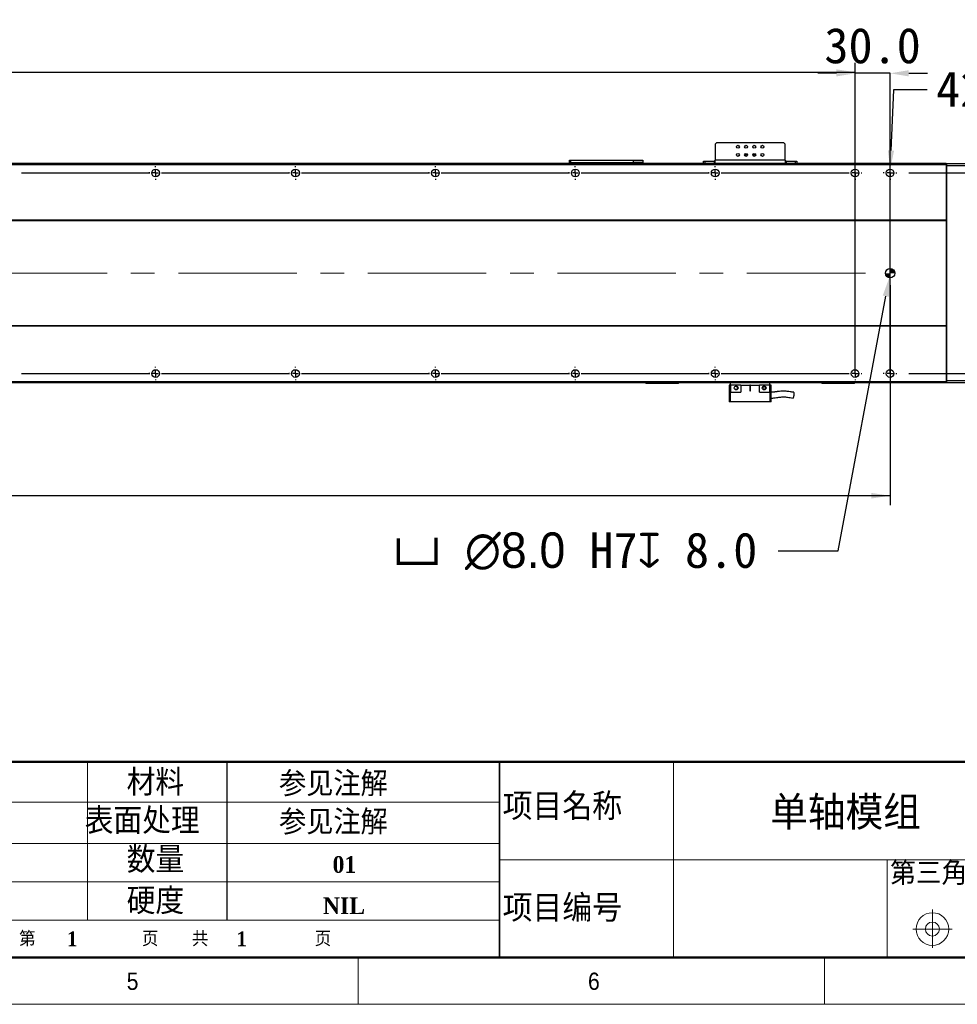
# Model space of a CAD drawing. Header units: millimetres. Extents: x 40 to 3331, y 40 to 2336.
# Tile 6 of 12: x 1790 to 2594, y 40 to 884. Entities that reach past the tile are written whole.
import ezdxf

# ---------------------------------------------------------------- set-up
doc = ezdxf.new("R2010")
doc.units = ezdxf.units.MM
doc.header["$LTSCALE"] = 8
doc.header["$PDSIZE"] = -1
doc.linetypes.add('CENTERX2', pattern=[20.32, 12.7, -2.54, 2.54, -2.54])
doc.layers.add('DIMNS', color=7, linetype='Continuous')
doc.styles.add('SLDTEXTSTYLE0', font='Gothic.ttf', dxfattribs={"width": 0.913})
doc.styles.add('SLDTEXTSTYLE1', font='timesbd.ttf', dxfattribs={"width": 0.933})
doc.styles.add('SLDTEXTSTYLE2', font='txt', dxfattribs={"bigfont": 'bigfont'})
doc.styles.add('SLDTEXTSTYLE3', font='txt', dxfattribs={"bigfont": 'bigfont'})
doc.styles.add('SLDTEXTSTYLE6', font='timesbd.ttf', dxfattribs={"width": 0.933, "bigfont": 'bigfont'})
doc.styles.add('SLDTEXTSTYLE7', font='txt')
doc.styles.add('SLDTEXTSTYLE8', font='txt', dxfattribs={"bigfont": 'bigfont'})
doc.dimstyles.new('SLDDIMSTYLE0', dxfattribs={"dimtxt": 30.4, "dimasz": 16, "dimexe": 0, "dimexo": 0.0625, "dimgap": 7.6, "dimtad": 2, "dimdec": 1, "dimrnd": 1e-09, "dimzin": 4, "dimdsep": 46, "dimtxsty": 'SLDTEXTSTYLE7', "dimsah": 1, "dimcen": 0.09, "dimadec": 0, "dimazin": 1, "dimtfac": 1, "dimtdec": 1, "dimtmove": 0, "dimatfit": 0, "dimfxl": 0, "dimfrac": 2, "dimtolj": 1, "dimtzin": 12, "dimarcsym": 0})
doc.dimstyles.new('SLDDIMSTYLE1', dxfattribs={"dimtxt": 30.4, "dimasz": 16, "dimexe": 0, "dimexo": 0.0625, "dimgap": 7.6, "dimtad": 2, "dimdec": 1, "dimrnd": 1e-09, "dimzin": 4, "dimdsep": 46, "dimtxsty": 'SLDTEXTSTYLE7', "dimsah": 1, "dimcen": 0.09, "dimadec": 0, "dimazin": 1, "dimtfac": 1, "dimtdec": 1, "dimtofl": 0, "dimtmove": 0, "dimatfit": 3, "dimfxl": 0, "dimfrac": 2, "dimtolj": 1, "dimtzin": 12, "dimarcsym": 0})
doc.dimstyles.new('SLDDIMSTYLE5', dxfattribs={"dimtxt": 30.4, "dimasz": 16, "dimexe": 0, "dimexo": 0.0625, "dimgap": 7.6, "dimtad": 0, "dimtih": 1, "dimtoh": 1, "dimdec": 1, "dimrnd": 1e-09, "dimzin": 4, "dimdsep": 46, "dimtxsty": 'SLDTEXTSTYLE7', "dimsah": 1, "dimcen": 0, "dimadec": 0, "dimazin": 1, "dimtfac": 1, "dimtdec": 1, "dimtofl": 0, "dimtmove": 0, "dimatfit": 3, "dimfxl": 0, "dimfrac": 2, "dimtolj": 1, "dimtzin": 12, "dimarcsym": 0})
doc.dimstyles.new('SLDDIMSTYLE8', dxfattribs={"dimtxt": 30.4, "dimasz": 16, "dimexe": 0, "dimexo": 0.0625, "dimgap": 7.6, "dimtad": 0, "dimtih": 1, "dimtoh": 1, "dimdec": 1, "dimrnd": 1e-09, "dimzin": 12, "dimdsep": 46, "dimtxsty": 'SLDTEXTSTYLE7', "dimsah": 1, "dimcen": 0, "dimadec": 0, "dimazin": 3, "dimtfac": 1, "dimtdec": 1, "dimtofl": 0, "dimtmove": 0, "dimatfit": 3, "dimfxl": 0, "dimfrac": 2, "dimtolj": 1, "dimtzin": 12, "dimarcsym": 0})

# ---------------------------------------------------------------- blocks, each defined once
blk = doc.blocks.new('_D_23')
at = {"layer": 'DIMNS'}
for p, q in [((316.35, 650.27), (316.35, 468.17)), ((2536.35, 656.81), (2536.35, 468.17)), ((2536.35, 476.17), (316.35, 476.17))]:
    blk.add_line(p, q, dxfattribs=at)
for points in [[(316.35, 476.17), (332.35, 473.77), (332.35, 478.57)], [(2536.35, 476.17), (2520.35, 478.57), (2520.35, 473.77)]]:
    blk.add_solid(points, dxfattribs=at)
at = {"layer": 'DIMNS', "insert": (1359.64, 516.06), "char_height": 30.4, "attachment_point": 1, "style": 'SLDTEXTSTYLE7'}
blk.add_mtext('2220.0', dxfattribs=at)
blk = doc.blocks.new('_D_24')
at = {"layer": 'Defpoints', "color": 0}
for p in [(2537.08, 670.9), (2535.61, 663.04)]:
    blk.add_point(p, dxfattribs=at)
at = {"layer": 'DIMNS', "color": 0, "lineweight": -2}
for p, q in [((2491.9, 428.91), (2532.68, 647.31)), ((2440.35, 428.91), (2491.9, 428.91))]:
    blk.add_line(p, q, dxfattribs=at)
at = {"layer": 'DIMNS', "color": 0}
blk.add_solid([(2530.06, 647.8), (2535.3, 646.82), (2535.61, 663.04)], dxfattribs=at)
at = {"layer": 'DIMNS', "color": 0, "insert": (2110.47, 444.69), "char_height": 30.4, "attachment_point": 1, "style": 'SLDTEXTSTYLE7'}
blk.add_mtext('\\A1;{\\fGDT|b0|i0|c134|p2;v} {\\fMS PGothic|b0|i0|c128|p34;∅8.0} H7{\\fGDT|b0|i0|c134|p2;x} 8.0', dxfattribs=at)
blk = doc.blocks.new('_D_26')
at = {"layer": 'Defpoints', "color": 0}
for p in [(2536.48, 756.27), (2536.21, 749.67)]:
    blk.add_point(p, dxfattribs=at)
at = {"layer": 'DIMNS', "color": 0, "lineweight": -2}
for p, q in [((2539.25, 824.4), (2537.13, 772.26)), ((2568.22, 824.4), (2539.25, 824.4))]:
    blk.add_line(p, q, dxfattribs=at)
at = {"layer": 'DIMNS', "color": 0}
blk.add_solid([(2534.47, 772.36), (2539.8, 772.15), (2536.48, 756.27)], dxfattribs=at)
at = {"layer": 'DIMNS', "color": 0, "insert": (2575.82, 840.11), "char_height": 30.4, "attachment_point": 1, "style": 'SLDTEXTSTYLE7'}
blk.add_mtext('\\A1;42X {\\fMS PGothic|b0|i0|c128|p34;∅6.6} THROUGH HOLE', dxfattribs=at)
blk = doc.blocks.new('_D_27')
at = {"layer": 'DIMNS'}
for p, q in [((2552.35, 752.97), (2692.35, 752.97)), ((2684.35, 752.97), (2684.35, 580.97)), ((2552.35, 580.97), (2692.35, 580.97))]:
    blk.add_line(p, q, dxfattribs=at)
for points in [[(2684.35, 752.97), (2681.95, 736.97), (2686.75, 736.97)], [(2684.35, 580.97), (2686.75, 596.97), (2681.95, 596.97)]]:
    blk.add_solid(points, dxfattribs=at)
at = {"layer": 'DIMNS', "insert": (2644.46, 625.8), "char_height": 30.4, "attachment_point": 1, "rotation": 90, "style": 'SLDTEXTSTYLE7'}
blk.add_mtext('172.0', dxfattribs=at)
blk = doc.blocks.new('_D_28')
at = {"layer": 'DIMNS'}
for p, q in [((346.35, 768.97), (346.35, 847.43)), ((2506.35, 768.97), (2506.35, 847.43)), ((346.35, 839.43), (2506.35, 839.43))]:
    blk.add_line(p, q, dxfattribs=at)
for points in [[(346.35, 839.43), (362.35, 837.03), (362.35, 841.83)], [(2506.35, 839.43), (2490.35, 841.83), (2490.35, 837.03)]]:
    blk.add_solid(points, dxfattribs=at)
at = {"layer": 'DIMNS', "char_height": 30.4, "attachment_point": 1}
for s, insert, style in [('2160.0', (1169.33, 879.31), 'SLDTEXTSTYLE7'), ('=18×120.0（PITCH）', (1288.14, 879.31), 'SLDTEXTSTYLE8')]:
    blk.add_mtext(s, dxfattribs=dict(at, insert=insert, style=style))
blk = doc.blocks.new('_D_29')
at = {"layer": 'Defpoints', "color": 0}
for p in [(2506.35, 838.43), (2506.35, 580.97), (2536.35, 580.97)]:
    blk.add_point(p, dxfattribs=at)
at = {"layer": 'DIMNS', "color": 0, "lineweight": -2}
for p, q in [((2490.35, 838.43), (2474.35, 838.43)), ((2506.35, 581.03), (2506.35, 838.43)), ((2536.35, 838.43), (2506.35, 838.43)), ((2536.35, 581.03), (2536.35, 838.43)), ((2552.35, 838.43), (2568.35, 838.43))]:
    blk.add_line(p, q, dxfattribs=at)
at = {"layer": 'DIMNS', "color": 0}
for points in [[(2490.35, 841.1), (2490.35, 835.77), (2506.35, 838.43)], [(2552.35, 841.1), (2552.35, 835.77), (2536.35, 838.43)]]:
    blk.add_solid(points, dxfattribs=at)
at = {"layer": 'DIMNS', "color": 0, "insert": (2521.35, 877.45), "char_height": 30.4, "attachment_point": 2, "style": 'SLDTEXTSTYLE7'}
blk.add_mtext('\\A1;30.0', dxfattribs=at)
blk = doc.blocks.new('SW_CENTERMARKSYMBOL_8')
at = {"layer": 'DIMNS', "color": 0}
for p, q in [((1440, 5.08), (1440, 5.84)), ((1440, 0), (1440, 2.54)), ((1440, 0), (1440, 2.54)), ((1440, 0), (1440, 2.54)), ((1440, 0), (1440, 2.54)), ((1440, 0), (1440, 2.54)), ((1440, 0), (1440, 2.54)), ((1560, 5.08), (1560, 5.84)), ((1560, 0), (1560, 2.54)), ((1560, 0), (1560, 2.54)), ((1560, 0), (1560, 2.54)), ((1560, 0), (1560, 2.54)), ((1560, 0), (1560, 2.54)), ((1680, 5.08), (1680, 5.84)), ((1680, 0), (1680, 2.54)), ((1680, 0), (1680, 2.54)), ((1680, 0), (1680, 2.54)), ((1680, 0), (1680, 2.54)), ((1800, 5.08), (1800, 5.84)), ((1800, 0), (1800, 2.54)), ((1800, 0), (1800, 2.54)), ((1800, 0), (1800, 2.54)), ((1920, 5.08), (1920, 5.84)), ((1920, 0), (1920, 2.54)), ((1920, 0), (1920, 2.54)), ((2040, 5.08), (2040, 5.84)), ((2040, 0), (2040, 2.54)), ((1325.08, 0), (1325.84, 0)), ((1325.08, 0), (1325.84, 0)), ((1325.08, 0), (1434.92, 0)), ((1434.92, 0), (1434.16, 0)), ((1440, 0), (1437.46, 0)), ((1440, 0), (1437.46, 0)), ((1440, 0), (1437.46, 0)), ((1440, 0), (1437.46, 0)), ((1440, 0), (1437.46, 0)), ((1440, 0), (1437.46, 0)), ((1440, 0), (1440, -2.54)), ((1440, 0), (1442.54, 0)), ((1440, 0), (1440, -2.54)), ((1440, 0), (1442.54, 0)), ((1440, 0), (1440, -2.54)), ((1440, 0), (1442.54, 0)), ((1440, 0), (1440, -2.54)), ((1440, 0), (1442.54, 0)), ((1440, 0), (1440, -2.54)), ((1440, 0), (1442.54, 0)), ((1440, 0), (1440, -2.54)), ((1440, 0), (1442.54, 0)), ((1440, -5.08), (1440, -5.84)), ((1445.08, 0), (1445.84, 0)), ((1445.08, 0), (1554.92, 0)), ((1554.92, 0), (1554.16, 0)), ((1560, 0), (1557.46, 0)), ((1560, 0), (1557.46, 0)), ((1560, 0), (1557.46, 0)), ((1560, 0), (1557.46, 0)), ((1560, 0), (1557.46, 0)), ((1560, 0), (1560, -2.54)), ((1560, 0), (1562.54, 0)), ((1560, 0), (1560, -2.54)), ((1560, 0), (1562.54, 0)), ((1560, 0), (1560, -2.54)), ((1560, 0), (1562.54, 0)), ((1560, 0), (1560, -2.54)), ((1560, 0), (1562.54, 0)), ((1560, 0), (1560, -2.54)), ((1560, 0), (1562.54, 0)), ((1560, -5.08), (1560, -5.84)), ((1565.08, 0), (1565.84, 0)), ((1565.08, 0), (1674.92, 0)), ((1674.92, 0), (1674.16, 0)), ((1674.92, 0), (1674.16, 0)), ((1680, 0), (1677.46, 0)), ((1680, 0), (1677.46, 0)), ((1680, 0), (1677.46, 0)), ((1680, 0), (1677.46, 0)), ((1680, 0), (1680, -2.54)), ((1680, 0), (1682.54, 0)), ((1680, 0), (1680, -2.54)), ((1680, 0), (1682.54, 0)), ((1680, 0), (1680, -2.54)), ((1680, 0), (1682.54, 0)), ((1680, 0), (1680, -2.54)), ((1680, 0), (1682.54, 0)), ((1680, -5.08), (1680, -5.84)), ((1685.08, 0), (1685.84, 0)), ((1685.08, 0), (1685.84, 0)), ((1685.08, 0), (1794.92, 0)), ((1794.92, 0), (1794.16, 0)), ((1800, 0), (1797.46, 0)), ((1800, 0), (1797.46, 0)), ((1800, 0), (1797.46, 0)), ((1800, 0), (1800, -2.54)), ((1800, 0), (1802.54, 0)), ((1800, 0), (1800, -2.54)), ((1800, 0), (1802.54, 0)), ((1800, 0), (1800, -2.54)), ((1800, 0), (1802.54, 0)), ((1800, -5.08), (1800, -5.84)), ((1805.08, 0), (1805.84, 0)), ((1805.08, 0), (1914.92, 0)), ((1914.92, 0), (1914.16, 0)), ((1920, 0), (1917.46, 0)), ((1920, 0), (1917.46, 0)), ((1920, 0), (1920, -2.54)), ((1920, 0), (1922.54, 0)), ((1920, 0), (1920, -2.54)), ((1920, 0), (1922.54, 0)), ((1920, -5.08), (1920, -5.84)), ((1925.08, 0), (1925.84, 0)), ((1925.08, 0), (2034.92, 0)), ((2040, 0), (2037.46, 0)), ((2040, 0), (2040, -2.54)), ((2040, 0), (2042.54, 0)), ((2040, -5.08), (2040, -5.84)), ((2045.08, 0), (2045.84, 0))]:
    blk.add_line(p, q, dxfattribs=at)
blk = doc.blocks.new('SW_CENTERMARKSYMBOL_9')
at = {"layer": 'DIMNS', "color": 0}
for p, q in [((1320, 5.08), (1320, 5.84)), ((1320, 0), (1320, 2.54)), ((1320, 0), (1320, 2.54)), ((1320, 0), (1320, 2.54)), ((1320, 0), (1320, 2.54)), ((1320, 0), (1320, 2.54)), ((1320, 0), (1320, 2.54)), ((1440, 5.08), (1440, 5.84)), ((1440, 0), (1440, 2.54)), ((1440, 0), (1440, 2.54)), ((1440, 0), (1440, 2.54)), ((1440, 0), (1440, 2.54)), ((1440, 0), (1440, 2.54)), ((1560, 5.08), (1560, 5.84)), ((1560, 0), (1560, 2.54)), ((1560, 0), (1560, 2.54)), ((1560, 0), (1560, 2.54)), ((1560, 0), (1560, 2.54)), ((1680, 5.08), (1680, 5.84)), ((1680, 0), (1680, 2.54)), ((1680, 0), (1680, 2.54)), ((1680, 0), (1680, 2.54)), ((1800, 5.08), (1800, 5.84)), ((1800, 0), (1800, 2.54)), ((1800, 0), (1800, 2.54)), ((1920, 5.08), (1920, 5.84)), ((1920, 0), (1920, 2.54)), ((1205.08, 0), (1205.84, 0)), ((1205.08, 0), (1314.92, 0)), ((1314.92, 0), (1314.16, 0)), ((1320, 0), (1317.46, 0)), ((1320, 0), (1317.46, 0)), ((1320, 0), (1317.46, 0)), ((1320, 0), (1317.46, 0)), ((1320, 0), (1317.46, 0)), ((1320, 0), (1317.46, 0)), ((1320, 0), (1320, -2.54)), ((1320, 0), (1322.54, 0)), ((1320, 0), (1320, -2.54)), ((1320, 0), (1322.54, 0)), ((1320, 0), (1320, -2.54)), ((1320, 0), (1322.54, 0)), ((1320, 0), (1320, -2.54)), ((1320, 0), (1322.54, 0)), ((1320, 0), (1320, -2.54)), ((1320, 0), (1322.54, 0)), ((1320, 0), (1320, -2.54)), ((1320, 0), (1322.54, 0)), ((1320, -5.08), (1320, -5.84)), ((1325.08, 0), (1325.84, 0)), ((1325.08, 0), (1434.92, 0)), ((1434.92, 0), (1434.16, 0)), ((1440, 0), (1437.46, 0)), ((1440, 0), (1437.46, 0)), ((1440, 0), (1437.46, 0)), ((1440, 0), (1437.46, 0)), ((1440, 0), (1437.46, 0)), ((1440, 0), (1440, -2.54)), ((1440, 0), (1442.54, 0)), ((1440, 0), (1440, -2.54)), ((1440, 0), (1442.54, 0)), ((1440, 0), (1440, -2.54)), ((1440, 0), (1442.54, 0)), ((1440, 0), (1440, -2.54)), ((1440, 0), (1442.54, 0)), ((1440, 0), (1440, -2.54)), ((1440, 0), (1442.54, 0)), ((1440, -5.08), (1440, -5.84)), ((1445.08, 0), (1445.84, 0)), ((1445.08, 0), (1554.92, 0)), ((1554.92, 0), (1554.16, 0)), ((1560, 0), (1557.46, 0)), ((1560, 0), (1557.46, 0)), ((1560, 0), (1557.46, 0)), ((1560, 0), (1557.46, 0)), ((1560, 0), (1560, -2.54)), ((1560, 0), (1562.54, 0)), ((1560, 0), (1560, -2.54)), ((1560, 0), (1562.54, 0)), ((1560, 0), (1560, -2.54)), ((1560, 0), (1562.54, 0)), ((1560, 0), (1560, -2.54)), ((1560, 0), (1562.54, 0)), ((1560, -5.08), (1560, -5.84)), ((1565.08, 0), (1565.84, 0)), ((1565.08, 0), (1674.92, 0)), ((1674.92, 0), (1674.16, 0)), ((1680, 0), (1677.46, 0)), ((1680, 0), (1677.46, 0)), ((1680, 0), (1677.46, 0)), ((1680, 0), (1680, -2.54)), ((1680, 0), (1682.54, 0)), ((1680, 0), (1680, -2.54)), ((1680, 0), (1682.54, 0)), ((1680, 0), (1680, -2.54)), ((1680, 0), (1682.54, 0)), ((1680, -5.08), (1680, -5.84)), ((1685.08, 0), (1685.84, 0)), ((1685.08, 0), (1794.92, 0)), ((1794.92, 0), (1794.16, 0)), ((1800, 0), (1797.46, 0)), ((1800, 0), (1797.46, 0)), ((1800, 0), (1800, -2.54)), ((1800, 0), (1802.54, 0)), ((1800, 0), (1800, -2.54)), ((1800, 0), (1802.54, 0)), ((1800, -5.08), (1800, -5.84)), ((1805.08, 0), (1805.84, 0)), ((1805.08, 0), (1914.92, 0)), ((1920, 0), (1917.46, 0)), ((1920, 0), (1920, -2.54)), ((1920, 0), (1922.54, 0)), ((1920, -5.08), (1920, -5.84)), ((1925.08, 0), (1925.84, 0))]:
    blk.add_line(p, q, dxfattribs=at)
blk = doc.blocks.new('SW_CENTERMARKSYMBOL_10')
at = {"layer": 'DIMNS', "color": 0}
for p, q in [((-5.08, 0), (-5.84, 0)), ((0, 0), (-2.54, 0)), ((0, 5.08), (0, 5.84)), ((0, 0), (0, 2.54)), ((0, 0), (0, -2.54)), ((0, 0), (2.54, 0)), ((5.08, 0), (5.84, 0)), ((0, -5.08), (0, -5.84))]:
    blk.add_line(p, q, dxfattribs=at)
blk = doc.blocks.new('SW_CENTERMARKSYMBOL_11')
at = {"layer": 'DIMNS', "color": 0}
for p, q in [((-5.08, 0), (-5.84, 0)), ((0, 0), (-2.54, 0)), ((0, 5.08), (0, 5.84)), ((0, 0), (0, 2.54)), ((0, 0), (0, -2.54)), ((0, 0), (2.54, 0)), ((5.08, 0), (5.84, 0)), ((0, -5.08), (0, -5.84))]:
    blk.add_line(p, q, dxfattribs=at)
blk = doc.blocks.new('SW_DOWELSYMBOL_6')
at = {"linetype": 'Continuous', "lineweight": 18}
h = blk.add_hatch(color=0, dxfattribs=at)
edge = h.paths.add_edge_path(flags=0)
edge.add_arc((0, 0), 4, 180, 270)
edge.add_line((0, -4), (0, 0))
edge.add_line((0, 0), (-4, 0))
h = blk.add_hatch(color=0, dxfattribs=at)
edge = h.paths.add_edge_path(flags=0)
edge.add_arc((0, 0), 4, 0, 90)
edge.add_line((0, 4), (0, 0))
edge.add_line((0, 0), (4, 0))
at = {"layer": 'DIMNS', "color": 0}
blk.add_circle((0, 0), 4, dxfattribs=at)

msp = doc.modelspace()

# ---------------------------------------------------------------- linework, layer by layer
at = {"color": 7, "linetype": 'Continuous', "lineweight": 25}
for p, q in [((2387.348649, 778.7713308), (2386.3487215, 777.7713288)), ((2386.3487215, 777.7713288), (2386.3487215, 763.9713336)), ((2445.3487367, 778.7713308), (2387.348649, 778.7713308)), ((2446.3486642, 777.7713288), (2445.3487367, 778.7713308)), ((2446.3486642, 763.9713336), (2446.3486642, 777.7713288)), ((2584.3486757, 760.9713275), (268.3486909, 760.9713275)), ((2261.3487215, 761.9713295), (2261.3487215, 763.9713336)), ((2261.3487215, 763.9713336), (2262.348649, 763.9713336)), ((2262.348649, 761.9713295), (2261.3487215, 761.9713295)), ((2262.348649, 763.9713336), (2262.348649, 761.9713295)), ((2262.348649, 763.9713336), (2316.348669, 763.9713336)), ((2262.348649, 761.9713295), (2316.348669, 761.9713295)), ((2289.3487186, 760.9713275), (2289.3487186, 761.9713295)), ((2316.348669, 761.9713295), (2316.348669, 763.9713336)), ((2316.348669, 763.9713336), (2324.3486852, 763.9713336)), ((2324.3486852, 761.9713295), (2316.348669, 761.9713295)), ((2324.3486852, 763.9713336), (2324.3486852, 761.9713295)), ((2324.3486852, 761.9713295), (2324.3486852, 760.9713275)), ((2376.348731, 760.9713275), (2376.348731, 762.9713315)), ((2376.348731, 762.9713315), (2377.3486585, 762.9713315)), ((2377.3486585, 762.9713315), (2377.3486585, 760.9713275)), ((2377.3486585, 762.9713315), (2385.3486747, 762.9713315)), ((2385.3486747, 762.9713315), (2385.3486747, 760.9713275)), ((2386.3487215, 762.9713315), (2385.3486747, 762.9713315)), ((2446.3486642, 763.9713336), (2386.3487215, 763.9713336)), ((2386.3487215, 760.9713275), (2386.3487215, 763.9713336)), ((2446.3486642, 763.9713336), (2446.3486642, 760.9713275)), ((2447.348711, 762.9713315), (2446.3486642, 762.9713315)), ((2447.348711, 762.9713315), (2447.348711, 760.9713275)), ((2447.348711, 762.9713315), (2455.3487272, 762.9713315)), ((2455.3487272, 760.9713275), (2455.3487272, 762.9713315)), ((2455.3487272, 762.9713315), (2456.3486547, 762.9713315)), ((2456.3486547, 762.9713315), (2456.3486547, 760.9713275)), ((2584.3486757, 760.6713299), (2584.6487255, 760.9713275)), ((2584.3486757, 760.9713275), (2584.3486757, 759.9713329)), ((2584.6487255, 760.9713275), (2584.6487255, 758.9713309)), ((2584.6487255, 760.9713275), (2604.048726, 760.9713275)), ((2584.3486757, 759.9713329), (268.3486909, 759.9713329)), ((2584.3486757, 759.9713329), (2584.3486757, 712.4713298)), ((2584.3486757, 758.8470701), (2584.6487255, 758.9713309)), ((2584.6487255, 758.9713309), (2584.6487255, 574.9713305)), ((2604.048726, 758.9713309), (2584.6487255, 758.9713309)), ((2584.3486757, 712.4713298), (268.3486909, 712.4713298)), ((2584.3486757, 711.9713288), (268.3486909, 711.9713288)), ((2584.3486757, 712.4713298), (2584.3486757, 711.9713288)), ((2584.3486757, 711.9713288), (2584.3486757, 621.9713289)), ((2584.3486757, 621.9713289), (268.3486909, 621.9713289)), ((2584.3486757, 621.4713316), (268.3486909, 621.4713316)), ((2584.3486757, 621.9713289), (2584.3486757, 621.4713316)), ((2584.3486757, 621.4713316), (2584.3486757, 573.9713285)), ((2584.3486757, 575.0955913), (2584.6487255, 574.9713305)), ((2584.6487255, 574.9713305), (2584.6487255, 572.9713339)), ((2584.6487255, 574.9713305), (2604.048726, 574.9713305)), ((2584.3486757, 573.9713285), (268.3486909, 573.9713285)), ((2584.3486757, 572.9713339), (268.3486909, 572.9713339)), ((2326.8487424, 572.7713305), (2326.8487424, 572.9713339)), ((2326.8487424, 572.7713305), (2327.148673, 572.4713329)), ((2326.8487424, 572.7713305), (2327.84867, 572.7713305)), ((2327.9730053, 572.4713329), (2327.148673, 572.4713329)), ((2327.84867, 572.9713339), (2327.84867, 572.7713305)), ((2327.9730053, 572.4713329), (2327.84867, 572.7713305)), ((2327.84867, 572.7713305), (2353.8486929, 572.7713305)), ((2353.7244768, 572.4713329), (2327.9730053, 572.4713329)), ((2353.7244768, 572.4713329), (2353.8486929, 572.7713305)), ((2354.5486898, 572.4713329), (2353.7244768, 572.4713329)), ((2353.8486929, 572.7713305), (2353.8486929, 572.9713339)), ((2353.8486929, 572.7713305), (2354.8487396, 572.7713305)), ((2354.5486898, 572.4713329), (2354.8487396, 572.7713305)), ((2354.8487396, 572.9713339), (2354.8487396, 572.7713305)), ((2399.5486469, 571.0713316), (2398.3486862, 571.0713316)), ((2398.3486862, 571.0713316), (2398.3486862, 556.6713337)), ((2399.3487329, 571.0713316), (2399.3487329, 572.9713339)), ((2408.3486766, 571.0713316), (2399.5486469, 571.0713316)), ((2399.5486469, 571.0713316), (2399.5486469, 565.0713269)), ((2408.3486766, 571.0713316), (2416.098711, 571.0713316)), ((2408.3486766, 571.0713316), (2408.3486766, 565.0713269)), ((2416.5986747, 571.0713316), (2416.098711, 571.0713316)), ((2416.098711, 571.0713316), (2416.098711, 566.3213331)), ((2416.5986747, 571.0713316), (2424.3487091, 571.0713316)), ((2416.5986747, 566.3213331), (2416.5986747, 571.0713316)), ((2424.3487091, 565.0713269), (2424.3487091, 571.0713316)), ((2433.1487388, 571.0713316), (2424.3487091, 571.0713316)), ((2429.3580026, 569.1225503), (2429.4892521, 568.7185425)), ((2433.1487388, 565.0713269), (2433.1487388, 571.0713316)), ((2434.3486995, 571.0713316), (2433.1487388, 571.0713316)), ((2433.3486528, 571.0713316), (2433.3486528, 572.9713339)), ((2434.3486995, 556.6713337), (2434.3486995, 571.0713316)), ((2477.8486461, 572.7713305), (2477.8486461, 572.9713339)), ((2477.8486461, 572.7713305), (2478.1486959, 572.4713329)), ((2477.8486461, 572.7713305), (2478.8486929, 572.7713305)), ((2478.9729089, 572.4713329), (2478.1486959, 572.4713329)), ((2478.8486929, 572.9713339), (2478.8486929, 572.7713305)), ((2478.9729089, 572.4713329), (2478.8486929, 572.7713305)), ((2478.8486929, 572.7713305), (2504.8487157, 572.7713305)), ((2504.7243805, 572.4713329), (2478.9729089, 572.4713329)), ((2504.7243805, 572.4713329), (2504.8487157, 572.7713305)), ((2505.5487127, 572.4713329), (2504.7243805, 572.4713329)), ((2504.8487157, 572.7713305), (2504.8487157, 572.9713339)), ((2504.8487157, 572.7713305), (2505.8486433, 572.7713305)), ((2505.5487127, 572.4713329), (2505.8486433, 572.7713305)), ((2505.8486433, 572.9713339), (2505.8486433, 572.7713305)), ((2584.3486757, 573.9713285), (2584.3486757, 572.9713339)), ((2584.3486757, 573.2713316), (2584.6487255, 572.9713339)), ((2604.048726, 572.9713339), (2584.6487255, 572.9713339)), ((2399.5486469, 565.0713269), (2399.3487329, 565.0713269)), ((2399.3487329, 556.6713337), (2399.3487329, 565.0713269)), ((2399.5486469, 565.0713269), (2408.3486766, 565.0713269)), ((2424.3487091, 565.0713269), (2433.1487388, 565.0713269)), ((2433.3486528, 565.0713269), (2433.1487388, 565.0713269)), ((2433.3486528, 565.0713269), (2433.3486528, 556.6713337)), ((2399.3487329, 556.6713337), (2398.3486862, 556.6713337)), ((2433.3486528, 556.6713337), (2399.3487329, 556.6713337)), ((2434.3486995, 556.6713337), (2433.3486528, 556.6713337))]:
    msp.add_line(p, q, dxfattribs=at)
at = {"color": 8, "linetype": 'Continuous', "lineweight": 25}
for p, q in [((2414.0987367, 768.4713278), (2411.5986795, 768.4713278)), ((2421.0987062, 768.4713278), (2418.598649, 768.4713278))]:
    msp.add_line(p, q, dxfattribs=at)
at = {"color": 7, "linetype": 'Continuous', "lineweight": 50}
for p, q in [((3280, 248), (1464, 248)), ((80, 80), (3280, 80))]:
    msp.add_line(p, q, dxfattribs=at)
at = {"color": 7, "linetype": 'Continuous', "lineweight": 18}
for p, q in [((1848, 248), (1848, 112.0474543)), ((2350.6031435, 248), (2350.6031435, 80)), ((1464, 213.2644636), (2201.4758613, 213.2644636)), ((1464, 178.0393756), (2201.4758613, 178.0393756)), ((2201.4758613, 164), (2674.0064972, 164)), ((2533.8235685, 164), (2533.8235685, 80)), ((1464, 145.0437235), (2201.4758613, 145.0437235)), ((2572.6369816, 121.1881967), (2572.6369816, 88.504689)), ((2201.4758613, 112.0474543), (1464, 112.0474543)), ((2555.9987653, 104.5499805), (2589.6093225, 104.5499805)), ((80, 80), (3280, 80)), ((984, 80), (3280, 80)), ((2080, 80), (2080, 40)), ((2480, 40), (2480, 80)), ((40, 40), (3320, 40))]:
    msp.add_line(p, q, dxfattribs=at)
at = {"color": 7, "linetype": 'Continuous', "lineweight": 35}
msp.add_line((2201.4758613, 248), (2201.4758613, 80), dxfattribs=at)
at = {"color": 7, "linetype": 'Continuous', "lineweight": 25}
for centre, radius in [((2405.8486833, 775.4713306), 1.25), ((2405.8486833, 768.4713306), 1.25), ((2412.8486833, 775.4713306), 1.25), ((2412.8486833, 768.4713306), 1.25), ((2419.8486833, 775.4713306), 1.25), ((2419.8486833, 768.4713306), 1.25), ((2426.8486833, 775.4713306), 1.25), ((2426.8486833, 768.4713306), 1.25), ((1906.3486833, 752.9713306), 3.3), ((2026.3486833, 752.9713306), 3.3), ((2146.3486833, 752.9713306), 3.3), ((2266.3486833, 752.9713306), 3.3), ((2386.3486833, 752.9713306), 3.3), ((2506.3486833, 752.9713306), 3.3), ((2536.3486833, 752.9713306), 3.3), ((2536.3486833, 666.9713306), 4), ((1906.3486833, 580.9713306), 3.3), ((2026.3486833, 580.9713306), 3.3), ((2146.3486833, 580.9713306), 3.3), ((2266.3486833, 580.9713306), 3.3), ((2386.3486833, 580.9713306), 3.3), ((2506.3486833, 580.9713306), 3.3), ((2536.3486833, 580.9713306), 3.3), ((2404.3486833, 568.5713306), 1.6), ((2428.3486833, 568.5713306), 1.6)]:
    msp.add_circle(centre, radius, dxfattribs=at)
at = {"color": 7, "linetype": 'Continuous', "lineweight": 18}
for radius in [14, 6]:
    msp.add_circle((2572.6369816, 104.5499805), radius, dxfattribs=at)
at = {"color": 7, "linetype": 'Continuous', "lineweight": 25}
msp.add_arc((2416.3486833, 566.3213306), 0.25, 180, 0, dxfattribs=at)
for points, knots in [([(2405.4892034, 568.7185425), (2405.5084854, 568.5899832), (2405.5472367, 568.3316159), (2405.4404251, 567.9413713), (2405.2181787, 567.5956065), (2404.8823208, 567.3291376), (2404.4644229, 567.1785018), (2404.0068127, 567.1712167), (2403.5718429, 567.3022036), (2403.3405469, 567.4843919), (2403.2318563, 567.5700057)], [0, 0, 0, 0, 0.11473832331, 0.23059109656, 0.35094018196, 0.47583909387, 0.60544036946, 0.73940556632, 0.87754158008, 1, 1, 1, 1]), ([(2404.3303699, 569.8708046), (2404.4722339, 569.8437677), (2404.7553377, 569.7898128), (2405.1088641, 569.5371197), (2405.2881358, 569.2881198), (2405.3496501, 569.1422425), (2405.357954, 569.1225503)], [0, 0, 0, 0, 0.3223075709, 0.6431968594, 0.9518344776, 1, 1, 1, 1]), ([(2405.3314895, 569.1454533), (2405.3149305, 569.1803126), (2405.2483394, 569.3204974), (2405.0396005, 569.5077337), (2404.7319042, 569.6754874), (2404.4869249, 569.7200548), (2404.359733, 569.7212843), (2404.3487281, 569.7213907)], [0, 0, 0, 0, 0.096604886, 0.3884911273, 0.6804197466, 0.9723492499, 1, 1, 1, 1]), ([(2428.3486576, 569.7213311), (2428.2326987, 569.7111228), (2428.0007768, 569.6907059), (2427.6844941, 569.5304004), (2427.4284951, 569.29052), (2427.2561237, 568.9832417), (2427.1830593, 568.6391159), (2427.2156729, 568.2886679), (2427.3514074, 567.9639733), (2427.5776196, 567.6943872), (2427.873958, 567.5044831), (2428.213392, 567.4115287), (2428.5651518, 567.4239122), (2428.8970978, 567.540434), (2429.1797126, 567.7507961), (2429.3848395, 568.0353648), (2429.5033746, 568.369566), (2429.4939595, 568.6022182), (2429.4892521, 568.7185425)], [0, 0, 0, 0, 0.0624931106, 0.1249883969, 0.1874922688, 0.2499912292, 0.3124907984, 0.3749894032, 0.4374914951, 0.4999874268, 0.5624896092, 0.6250068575, 0.6874923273, 0.7500075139, 0.8124970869, 0.874994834, 0.9374983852, 1, 1, 1, 1]), ([(2429.4892521, 568.7185425), (2429.5084857, 568.589981), (2429.5471402, 568.3316059), (2429.440342, 567.9414107), (2429.2182407, 567.5955725), (2428.8823341, 567.3291122), (2428.4644238, 567.1785256), (2428.0067894, 567.171234), (2427.5718006, 567.3021753), (2427.3404757, 567.4843904), (2427.2317857, 567.5700057)], [0, 0, 0, 0, 0.1147343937, 0.2305860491, 0.3509147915, 0.4758124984, 0.6054458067, 0.7393743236, 0.8775427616, 1, 1, 1, 1]), ([(2428.3302993, 569.8708046), (2428.4721583, 569.84376), (2428.7552845, 569.7897837), (2429.1089048, 569.537164), (2429.2881841, 569.2881193), (2429.3496987, 569.1422425), (2429.3580026, 569.1225503)], [0, 0, 0, 0, 0.3222838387, 0.6432231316, 0.9518380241, 1, 1, 1, 1]), ([(2453.6612005, 564.8635674), (2452.6911286, 565.0184469), (2450.8803135, 565.3075575), (2448.4115531, 565.6912511), (2446.3529121, 565.859992), (2444.4990214, 565.8988844), (2442.4663742, 565.8181775), (2440.6350058, 565.611337), (2439.1243429, 565.3939454), (2438.1145947, 565.2428388), (2437.0720379, 565.091357), (2436.0092077, 564.9725117), (2435.0913769, 564.8950456), (2434.5421053, 564.9284055), (2434.3486995, 564.9401519)], [0, 0, 0, 0, 0.15577564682, 0.29078348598, 0.39677035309, 0.47498795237, 0.57358925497, 0.70474451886, 0.75469215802, 0.80708424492, 0.86121005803, 0.91595546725, 0.97040680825, 1, 1, 1, 1]), ([(2434.3486995, 559.9549461), (2434.5838681, 559.9465299), (2435.3016869, 559.9208405), (2436.4470165, 560.0090132), (2438.1284592, 560.20216), (2439.8276965, 560.4707895), (2441.5044992, 560.7007372), (2442.9526389, 560.8460329), (2444.6393049, 560.931629), (2446.5496034, 560.8687197), (2448.5874685, 560.6445068), (2450.697017, 560.2871676), (2452.2440557, 560.0497598), (2453.0904264, 559.9198762)], [0, 0, 0, 0, 0.0368698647, 0.1125400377, 0.1785188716, 0.302806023, 0.3842715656, 0.4445319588, 0.5302895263, 0.6473418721, 0.7447481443, 0.8603540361, 1, 1, 1, 1]), ([(2453.0960292, 559.9645648), (2453.130576, 559.9506011), (2453.2286839, 559.9109462), (2453.4214132, 560.177744), (2453.6357789, 560.6763145), (2453.8234746, 561.3729469), (2453.9637576, 562.1793985), (2454.0411539, 563.0185973), (2454.0453938, 563.7985877), (2453.9719688, 564.4146813), (2453.839927, 564.8029351), (2453.7170422, 564.8333331), (2453.6610813, 564.8471761)], [0, 0, 0, 0, 0.0574075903, 0.1630294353, 0.2664673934, 0.3699783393, 0.4747903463, 0.5815864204, 0.6902324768, 0.7997770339, 0.9088198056, 1, 1, 1, 1])]:
    msp.add_open_spline(points, degree=3, knots=knots, dxfattribs=at)
at = {"layer": 'DIMNS', "linetype": 'CENTERX2', "lineweight": 18}
msp.add_line((2515.1486833, 666.9713306), (270.8585861, 666.9713306), dxfattribs=at)
at = {"layer": 'DIMNS', "color": 7}
msp.add_line((1967.4614906, 248), (1967.4614906, 112.0474543), dxfattribs=at)

# ---------------------------------------------------------------- block references
at = {"layer": 'DIMNS'}
for name, p in [('SW_CENTERMARKSYMBOL_8', (466.3486833, 752.9713306)), ('SW_CENTERMARKSYMBOL_10', (2536.3486833, 752.9713306)), ('SW_DOWELSYMBOL_6', (2536.3486833, 666.9713306)), ('SW_CENTERMARKSYMBOL_9', (586.3486833, 580.9713306)), ('SW_CENTERMARKSYMBOL_11', (2536.3486833, 580.9713306))]:
    msp.add_blockref(name, p, dxfattribs=at)

# ---------------------------------------------------------------- texts
at = {"color": 7, "linetype": 'Continuous', "lineweight": 0, "attachment_point": 1}
for s, insert, char_height, style in [('材料', (1881.5122528, 241.3756797), 22.4, 'SLDTEXTSTYLE3'), ('参见注解', (2012.291056, 239.6526885), 21.16666667, 'SLDTEXTSTYLE2'), ('项目名称', (2204.0318544, 221.2187739), 23.28333333, 'SLDTEXTSTYLE3'), ('单轴模组', (2433.5196309, 217.9086348), 25.4, 'SLDTEXTSTYLE6'), ('表面处理', (1845.5643389, 208.5268063), 22.4, 'SLDTEXTSTYLE3'), ('参见注解', (2012.291056, 206.8038151), 21.16666667, 'SLDTEXTSTYLE2'), ('数量', (1881.5744726, 175.1148112), 22.4, 'SLDTEXTSTYLE3'), ('01', (2058.1738948, 167.1093645), 14.4, 'SLDTEXTSTYLE1'), ('硬度', (1881.5861402, 139.7153961), 22.4, 'SLDTEXTSTYLE3'), ('项目编号', (2204.0318544, 134.0506042), 23.28333333, 'SLDTEXTSTYLE3'), ('NIL', (2049.9038947, 131.7099494), 14.4, 'SLDTEXTSTYLE1'), ('第        页', (1789.3223946, 102.5651891), 12.8, 'SLDTEXTSTYLE3'), ('1', (1830.3180401, 102.5585511), 12.8, 'SLDTEXTSTYLE1'), ('共        页', (1937.4933412, 102.5651891), 12.8, 'SLDTEXTSTYLE3'), ('1', (1975.7024214, 102.5585511), 12.8, 'SLDTEXTSTYLE1'), ('5', (1881.5851378, 67.1747364), 14.8166667, 'SLDTEXTSTYLE0'), ('6', (2277.2582016, 67.1747364), 14.8166667, 'SLDTEXTSTYLE0')]:
    msp.add_mtext(s, dxfattribs=dict(at, insert=insert, char_height=char_height, style=style))
at = {"layer": 'DIMNS', "color": 7, "insert": (2536.4839625, 162.4328436), "char_height": 20, "attachment_point": 1, "style": 'SLDTEXTSTYLE3'}
msp.add_mtext('第三角画法', dxfattribs=at)

# ---------------------------------------------------------------- dimensions: what is measured, and where the dimension line sits
at = {"layer": 'DIMNS'}
dim = msp.add_linear_dim(base=(2506.3486833, 839.4271027), p1=(346.3486833, 758.8113306), p2=(2506.3486833, 758.8113306), text='<>=18×120.0（PITCH）', dimstyle='SLDDIMSTYLE1', dxfattribs=at)
dim.commit()
dim.dimension.update_dxf_attribs({"geometry": '_D_28', "text_midpoint": (1419.0496336, 839.4271027), "dimtype": 160})
for base, p1, p2, dimstyle, picture, middle in [((2506.3486833, 838.4330054), (2536.3486833, 580.9713306), (2506.3486833, 580.9713306), 'SLDDIMSTYLE0', '_D_29', (2521.3486833, 838.4330054)), ((316.3486833, 476.1712275), (2536.3486833, 666.9713306), (316.3486833, 660.4313306), 'SLDDIMSTYLE1', '_D_23', (1419.0496336, 476.1712275))]:
    dim = msp.add_linear_dim(base=base, p1=p1, p2=p2, dimstyle=dimstyle, dxfattribs=at)
    dim.commit()
    dim.dimension.update_dxf_attribs({"geometry": picture, "text_midpoint": middle, "dimtype": 160})
for p1, p2, text, dimstyle, picture, middle in [((2536.2148855, 749.6740441), (2536.4824811, 756.2686171), '42X {\\fMS PGothic|b0|i0|c128|p34;<>} THROUGH HOLE', 'SLDDIMSTYLE8', '_D_26', (2822.0989055, 824.4014285)), ((2537.0828173, 670.9033844), (2535.6145493, 663.0392768), '{\\fGDT|b0|i0|c134|p2;v} {\\fMS PGothic|b0|i0|c128|p34;<>} H7{\\fGDT|b0|i0|c134|p2;x} 8.0', 'SLDDIMSTYLE5', '_D_24', (2271.610744, 428.9118018))]:
    dim = msp.add_diameter_dim_2p(p1=p1, p2=p2, text=text, dimstyle=dimstyle, dxfattribs=at)
    dim.commit()
    dim.dimension.update_dxf_attribs({"geometry": picture, "text_midpoint": middle, "dimtype": 163})
dim = msp.add_linear_dim(base=(2684.3486833, 580.9713306), p1=(2542.1886833, 752.9713306), p2=(2542.1886833, 580.9713306), angle=90, dimstyle='SLDDIMSTYLE0', dxfattribs=at)
dim.commit()
dim.dimension.update_dxf_attribs({"geometry": '_D_27', "text_midpoint": (2684.3486833, 674.2240922), "dimtype": 160})

doc.saveas('drawing.dxf')
